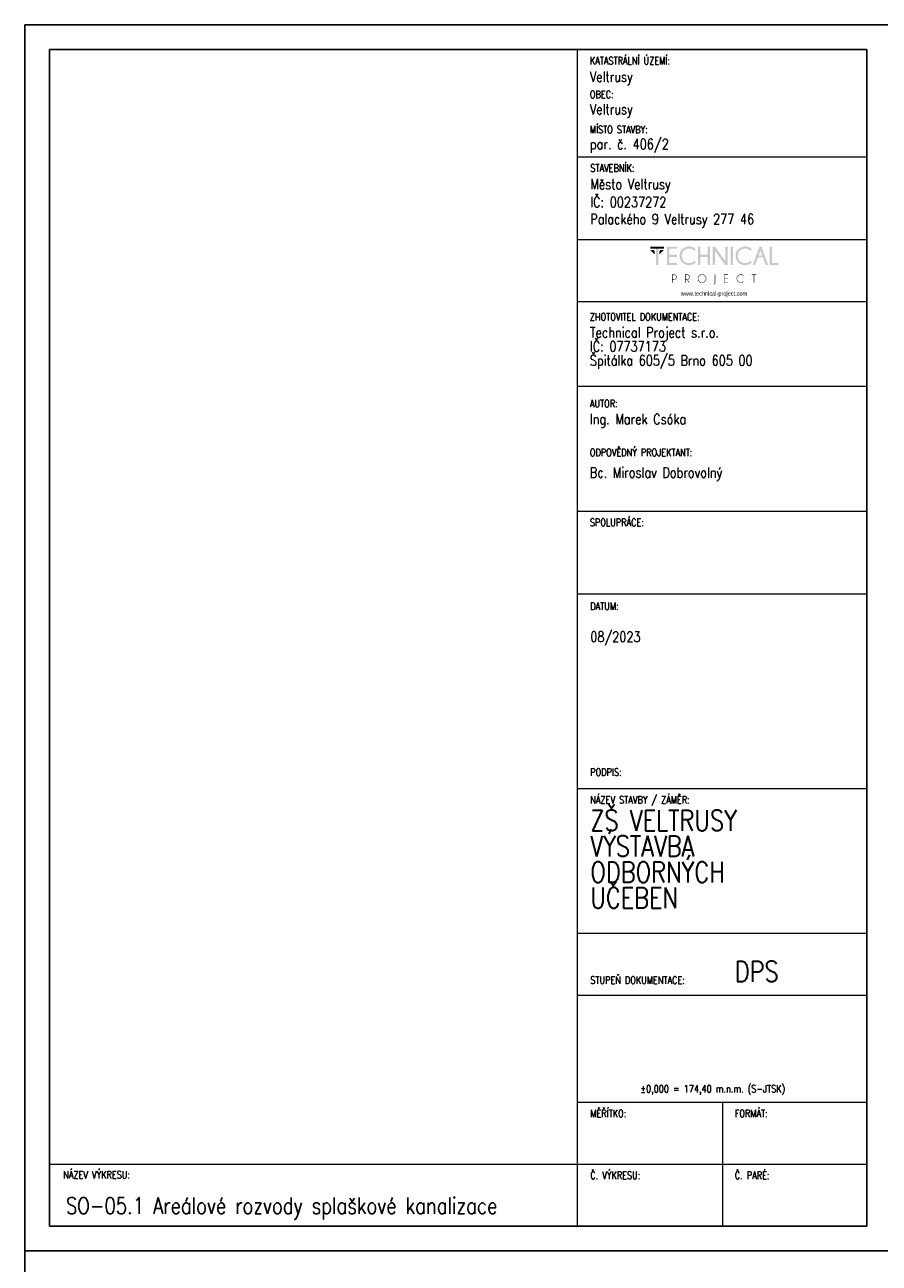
# Model space of a CAD drawing. Header units: millimetres. Extents: x -744 to 2301, y 2052 to 2943.
# Tile 9 of 31: x -9 to 198, y 2643 to 2943. Entities that reach past the tile are written whole.
import ezdxf

# ---------------------------------------------------------------- set-up
doc = ezdxf.new("R2010")
doc.units = ezdxf.units.MM
doc.header["$MEASUREMENT"] = 0
doc.layers.add('NETISK', color=7, linetype='Continuous', plot=False)
doc.layers.add('TP_01_Rozpiska', color=7, linetype='Continuous', lineweight=5)
doc.layers.add('Znojmoprojekt - Popisy.Znojmoprojekt', color=7, linetype='Continuous')
doc.styles.add('GENERATED_STYLE_4', font='arial.ttf')
doc.styles.add('ROMANS', font='romans.shx', dxfattribs={"width": 0.8})

# ---------------------------------------------------------------- blocks, each defined once
blk = doc.blocks.new('*U24')
for p, q in [((-210, 291), (-210, 297)), ((-204, 297), (-210, 297)), ((0, 297), (-210, 297)), ((-210, 297), (-210, 0)), ((0, 0), (0, 297)), ((-6, 297), (0, 297)), ((-6, 291), (-204, 291)), ((-204, 291), (-204, 6)), ((-6, 6), (-6, 291)), ((-210, 6), (-210, 0)), ((-204, 6), (-6, 6)), ((-210, 0), (0, 0))]:
    blk.add_line(p, q)
blk = doc.blocks.new('A$C01D51CA2')
at = {"layer": 'TP_01_Rozpiska'}
for points in [[(-45.09, 17.59), (-45.09, 16.91), (-40.45, 16.91), (-40.45, 17.59)], [(-43.15, 17.03), (-43.15, 11.39), (-42.38, 11.39), (-42.38, 17.03)], [(-36.03, 17.59), (-36.03, 16.91), (-38.63, 16.91), (-38.63, 14.83), (-36.03, 14.83), (-36.03, 14.15), (-38.63, 14.15), (-38.63, 12.08), (-36.03, 12.08), (-36.03, 11.39), (-39.4, 11.39), (-39.4, 17.59)], [(-28.26, 14.15), (-28.26, 11.39), (-29.05, 11.39), (-29.05, 17.59), (-28.26, 17.59), (-28.26, 14.83), (-25.73, 14.83), (-25.73, 17.59), (-24.94, 17.59), (-24.94, 11.39), (-25.73, 11.39), (-25.73, 14.15)], [(-23.29, 17.59), (-19.78, 12.64), (-19.78, 17.59), (-19, 17.59), (-19, 11.39), (-19.86, 11.39), (-23.29, 16.22), (-23.29, 11.39), (-24.07, 11.39), (-24.07, 17.59)], [(-18, 17.59), (-18, 11.39), (-17.23, 11.39), (-17.23, 17.59)], [(-4.92, 11.41), (-4.92, 17.59), (-4.14, 17.59), (-4.14, 12.08), (-1.91, 12.08), (-1.91, 11.41)], [(-45.09, 16.5), (-43.58, 14.97), (-43.58, 16.09), (-43.97, 16.5)], [(-40.45, 16.5), (-41.97, 14.97), (-41.97, 16.09), (-41.57, 16.5)], [(-18.85, 8.23), (-18.85, 8.07), (-20.1, 8.07), (-20.1, 6.92), (-18.85, 6.92), (-18.85, 6.76), (-20.1, 6.76), (-20.1, 5.6), (-18.85, 5.6), (-18.85, 5.44), (-20.25, 5.44), (-20.25, 8.23)], [(-10.06, 8.07), (-10.06, 5.44), (-10.22, 5.44), (-10.22, 8.07), (-10.93, 8.07), (-10.93, 8.23), (-9.35, 8.23), (-9.35, 8.07)]]:
    blk.add_hatch(color=256, dxfattribs=at).paths.add_polyline_path(points)
h = blk.add_hatch(color=256, dxfattribs=at)
edge = h.paths.add_edge_path()
edge.add_line((-30.26, 12.76), (-29.72, 12.28))
edge.add_spline(control_points=[(-29.72, 12.28), (-30.41, 11.65), (-31.18, 11.32), (-32.02, 11.32), (-32.02, 11.32), (-32.93, 11.32), (-33.68, 11.64), (-34.31, 12.26), (-34.31, 12.26), (-34.93, 12.89), (-35.23, 13.63), (-35.23, 14.5), (-35.23, 14.5), (-35.23, 15.35), (-34.93, 16.09), (-34.31, 16.72), (-34.31, 16.72), (-33.68, 17.36), (-32.93, 17.67), (-32.02, 17.67), (-32.02, 17.67), (-31.18, 17.67), (-30.41, 17.34), (-29.72, 16.7)], knot_values=[0, 0, 0, 0, 0.041667, 0.041667, 0.041667, 0.041767, 0.083333, 0.083333, 0.083333, 0.083433, 0.125, 0.125, 0.125, 0.1251, 0.166667, 0.166667, 0.166667, 0.166767, 0.208333, 0.208333, 0.208333, 0.208433, 1, 1, 1, 1], degree=3, periodic=0)
edge.add_line((-29.72, 16.7), (-30.26, 16.22))
edge.add_spline(control_points=[(-30.26, 16.22), (-30.82, 16.73), (-31.41, 16.98), (-32.02, 16.98), (-32.02, 16.98), (-32.68, 16.98), (-33.25, 16.73), (-33.73, 16.26), (-33.73, 16.26), (-34.21, 15.78), (-34.45, 15.19), (-34.45, 14.5), (-34.45, 14.5), (-34.45, 13.79), (-34.21, 13.22), (-33.73, 12.72), (-33.73, 12.72), (-33.25, 12.25), (-32.68, 12.02), (-32.02, 12.02), (-32.02, 12.02), (-31.41, 12.02), (-30.82, 12.26), (-30.26, 12.76)], knot_values=[0, 0, 0, 0, 0.041667, 0.041667, 0.041667, 0.041767, 0.083333, 0.083333, 0.083333, 0.083433, 0.125, 0.125, 0.125, 0.1251, 0.166667, 0.166667, 0.166667, 0.166767, 0.208333, 0.208333, 0.208333, 0.208433, 1, 1, 1, 1], degree=3, periodic=0)
h = blk.add_hatch(color=256, dxfattribs=at)
edge = h.paths.add_edge_path()
edge.add_line((-11.41, 12.76), (-10.87, 12.28))
edge.add_spline(control_points=[(-10.87, 12.28), (-11.56, 11.65), (-12.33, 11.32), (-13.17, 11.32), (-13.17, 11.32), (-14.07, 11.32), (-14.83, 11.64), (-15.45, 12.26), (-15.45, 12.26), (-16.08, 12.89), (-16.37, 13.63), (-16.37, 14.5), (-16.37, 14.5), (-16.37, 15.35), (-16.08, 16.09), (-15.45, 16.72), (-15.45, 16.72), (-14.83, 17.36), (-14.07, 17.67), (-13.17, 17.67), (-13.17, 17.67), (-12.33, 17.67), (-11.56, 17.34), (-10.87, 16.7)], knot_values=[0, 0, 0, 0, 0.041667, 0.041667, 0.041667, 0.041767, 0.083333, 0.083333, 0.083333, 0.083433, 0.125, 0.125, 0.125, 0.1251, 0.166667, 0.166667, 0.166667, 0.166767, 0.208333, 0.208333, 0.208333, 0.208433, 1, 1, 1, 1], degree=3, periodic=0)
edge.add_line((-10.87, 16.7), (-11.41, 16.22))
edge.add_spline(control_points=[(-11.41, 16.22), (-11.97, 16.73), (-12.56, 16.98), (-13.17, 16.98), (-13.17, 16.98), (-13.82, 16.98), (-14.4, 16.73), (-14.88, 16.26), (-14.88, 16.26), (-15.35, 15.78), (-15.6, 15.19), (-15.6, 14.5), (-15.6, 14.5), (-15.6, 13.79), (-15.35, 13.22), (-14.88, 12.72), (-14.88, 12.72), (-14.4, 12.25), (-13.82, 12.02), (-13.17, 12.02), (-13.17, 12.02), (-12.56, 12.02), (-11.97, 12.26), (-11.41, 12.76)], knot_values=[0, 0, 0, 0, 0.041667, 0.041667, 0.041667, 0.041767, 0.083333, 0.083333, 0.083333, 0.083433, 0.125, 0.125, 0.125, 0.1251, 0.166667, 0.166667, 0.166667, 0.166767, 0.208333, 0.208333, 0.208333, 0.208433, 1, 1, 1, 1], degree=3, periodic=0)
h = blk.add_hatch(color=256, dxfattribs=at)
h.paths.add_polyline_path([(-7.4, 14.65), (-7.99, 16.29), (-8.6, 14.65)])
h.paths.add_polyline_path([(-7.64, 17.59), (-5.41, 11.41), (-6.21, 11.41), (-7.15, 13.97), (-8.83, 13.97), (-9.78, 11.41), (-10.6, 11.41), (-8.33, 17.59)])
h = blk.add_hatch(color=256, dxfattribs=at)
edge = h.paths.add_edge_path()
edge.add_line((-37.56, 8.07), (-37.56, 6.57))
edge.add_line((-37.56, 6.57), (-37.08, 6.57))
edge.add_spline(control_points=[(-37.08, 6.57), (-36.89, 6.57), (-36.71, 6.64), (-36.56, 6.79), (-36.56, 6.79), (-36.41, 6.94), (-36.34, 7.12), (-36.34, 7.33), (-36.34, 7.33), (-36.34, 7.53), (-36.41, 7.71), (-36.56, 7.86), (-36.56, 7.86), (-36.71, 8), (-36.89, 8.07), (-37.08, 8.07)], knot_values=[0, 0, 0, 0, 0.0625, 0.0625, 0.0625, 0.0626, 0.125, 0.125, 0.125, 0.1251, 0.1875, 0.1875, 0.1875, 0.1876, 1, 1, 1, 1], degree=3, periodic=0)
edge.add_line((-37.08, 8.07), (-37.56, 8.07))
edge = h.paths.add_edge_path()
edge.add_line((-37.56, 6.41), (-37.56, 5.44))
edge.add_line((-37.56, 5.44), (-37.73, 5.44))
edge.add_line((-37.73, 5.44), (-37.73, 8.23))
edge.add_line((-37.73, 8.23), (-36.99, 8.23))
edge.add_spline(control_points=[(-36.99, 8.23), (-36.77, 8.2), (-36.59, 8.12), (-36.44, 7.97), (-36.44, 7.97), (-36.28, 7.79), (-36.18, 7.58), (-36.18, 7.33), (-36.18, 7.33), (-36.18, 7.07), (-36.28, 6.85), (-36.44, 6.67), (-36.44, 6.67), (-36.62, 6.51), (-36.84, 6.41), (-37.08, 6.41)], knot_values=[0, 0, 0, 0, 0.0625, 0.0625, 0.0625, 0.0626, 0.125, 0.125, 0.125, 0.1251, 0.1875, 0.1875, 0.1875, 0.1876, 1, 1, 1, 1], degree=3, periodic=0)
edge.add_line((-37.08, 6.41), (-37.56, 6.41))
h = blk.add_hatch(color=256, dxfattribs=at)
edge = h.paths.add_edge_path()
edge.add_line((-33.17, 8.07), (-33.17, 6.57))
edge.add_line((-33.17, 6.57), (-32.71, 6.57))
edge.add_spline(control_points=[(-32.71, 6.57), (-32.5, 6.57), (-32.32, 6.64), (-32.17, 6.79), (-32.17, 6.79), (-32.02, 6.94), (-31.96, 7.12), (-31.96, 7.33), (-31.96, 7.33), (-31.96, 7.53), (-32.02, 7.71), (-32.17, 7.86), (-32.17, 7.86), (-32.32, 8), (-32.5, 8.07), (-32.71, 8.07)], knot_values=[0, 0, 0, 0, 0.0625, 0.0625, 0.0625, 0.0626, 0.125, 0.125, 0.125, 0.1251, 0.1875, 0.1875, 0.1875, 0.1876, 1, 1, 1, 1], degree=3, periodic=0)
edge.add_line((-32.71, 8.07), (-33.17, 8.07))
edge = h.paths.add_edge_path()
edge.add_line((-32.66, 6.41), (-33.17, 6.41))
edge.add_line((-33.17, 6.41), (-33.17, 5.44))
edge.add_line((-33.17, 5.44), (-33.34, 5.44))
edge.add_line((-33.34, 5.44), (-33.34, 8.23))
edge.add_line((-33.34, 8.23), (-32.61, 8.23))
edge.add_spline(control_points=[(-32.61, 8.23), (-32.4, 8.2), (-32.22, 8.12), (-32.07, 7.97), (-32.07, 7.97), (-31.89, 7.79), (-31.79, 7.58), (-31.79, 7.33), (-31.79, 7.33), (-31.79, 7.07), (-31.89, 6.85), (-32.07, 6.69), (-32.07, 6.69), (-32.19, 6.56), (-32.33, 6.48), (-32.48, 6.44)], knot_values=[0, 0, 0, 0, 0.0625, 0.0625, 0.0625, 0.0626, 0.125, 0.125, 0.125, 0.1251, 0.1875, 0.1875, 0.1875, 0.1876, 1, 1, 1, 1], degree=3, periodic=0)
edge.add_line((-32.48, 6.44), (-31.84, 5.44))
edge.add_line((-31.84, 5.44), (-32.04, 5.44))
edge.add_line((-32.04, 5.44), (-32.66, 6.41))
h = blk.add_hatch(color=256, dxfattribs=at)
edge = h.paths.add_edge_path()
edge.add_spline(control_points=[(-27.62, 8.12), (-27.98, 8.12), (-28.27, 7.99), (-28.52, 7.74), (-28.52, 7.74), (-28.77, 7.49), (-28.9, 7.2), (-28.9, 6.84), (-28.9, 6.84), (-28.9, 6.49), (-28.77, 6.2), (-28.52, 5.95), (-28.52, 5.95), (-28.27, 5.7), (-27.98, 5.57), (-27.62, 5.57), (-27.62, 5.57), (-27.27, 5.57), (-26.98, 5.7), (-26.73, 5.95), (-26.73, 5.95), (-26.47, 6.2), (-26.35, 6.49), (-26.35, 6.84), (-26.35, 6.84), (-26.35, 7.2), (-26.47, 7.49), (-26.73, 7.74), (-26.73, 7.74), (-26.98, 7.99), (-27.27, 8.12), (-27.62, 8.12)], knot_values=[0, 0, 0, 0, 0.03125, 0.03125, 0.03125, 0.03135, 0.0625, 0.0625, 0.0625, 0.0626, 0.09375, 0.09375, 0.09375, 0.09385, 0.125, 0.125, 0.125, 0.1251, 0.15625, 0.15625, 0.15625, 0.15635, 0.1875, 0.1875, 0.1875, 0.1876, 0.21875, 0.21875, 0.21875, 0.21885, 1, 1, 1, 1], degree=3, periodic=0)
edge = h.paths.add_edge_path()
edge.add_spline(control_points=[(-26.61, 7.86), (-26.33, 7.58), (-26.19, 7.23), (-26.19, 6.84), (-26.19, 6.84), (-26.19, 6.44), (-26.33, 6.11), (-26.61, 5.83), (-26.61, 5.83), (-26.89, 5.56), (-27.22, 5.41), (-27.62, 5.41), (-27.62, 5.41), (-28.01, 5.41), (-28.36, 5.56), (-28.64, 5.83), (-28.64, 5.83), (-28.91, 6.11), (-29.05, 6.44), (-29.05, 6.84), (-29.05, 6.84), (-29.05, 7.23), (-28.91, 7.58), (-28.64, 7.86), (-28.64, 7.86), (-28.36, 8.14), (-28.01, 8.28), (-27.62, 8.28), (-27.62, 8.28), (-27.22, 8.28), (-26.89, 8.14), (-26.61, 7.86)], knot_values=[0, 0, 0, 0, 0.03125, 0.03125, 0.03125, 0.03135, 0.0625, 0.0625, 0.0625, 0.0626, 0.09375, 0.09375, 0.09375, 0.09385, 0.125, 0.125, 0.125, 0.1251, 0.15625, 0.15625, 0.15625, 0.15635, 0.1875, 0.1875, 0.1875, 0.1876, 0.21875, 0.21875, 0.21875, 0.21885, 1, 1, 1, 1], degree=3, periodic=0)
h = blk.add_hatch(color=256, dxfattribs=at)
edge = h.paths.add_edge_path()
edge.add_spline(control_points=[(-23.19, 5.39), (-23.19, 5.24), (-23.24, 5.13), (-23.34, 5.05), (-23.34, 5.05), (-23.44, 4.95), (-23.56, 4.9), (-23.69, 4.9)], knot_values=[0, 0, 0, 0, 0.125, 0.125, 0.125, 0.1251, 1, 1, 1, 1], degree=3, periodic=0)
edge.add_line((-23.69, 4.9), (-23.69, 5.05))
edge.add_spline(control_points=[(-23.69, 5.05), (-23.59, 5.05), (-23.52, 5.08), (-23.44, 5.14), (-23.44, 5.14), (-23.39, 5.21), (-23.36, 5.29), (-23.36, 5.41)], knot_values=[0, 0, 0, 0, 0.125, 0.125, 0.125, 0.1251, 1, 1, 1, 1], degree=3, periodic=0)
edge.add_line((-23.36, 5.41), (-23.36, 8.23))
edge.add_line((-23.36, 8.23), (-23.19, 8.23))
edge.add_line((-23.19, 8.23), (-23.19, 5.39))
h = blk.add_hatch(color=256, dxfattribs=at)
edge = h.paths.add_edge_path()
edge.add_line((-13.73, 5.88), (-13.61, 5.79))
edge.add_spline(control_points=[(-13.61, 5.79), (-13.87, 5.54), (-14.2, 5.41), (-14.56, 5.41), (-14.56, 5.41), (-14.96, 5.41), (-15.3, 5.56), (-15.58, 5.83), (-15.58, 5.83), (-15.86, 6.11), (-15.99, 6.44), (-15.99, 6.84), (-15.99, 6.84), (-15.99, 7.23), (-15.86, 7.58), (-15.58, 7.86), (-15.58, 7.86), (-15.3, 8.14), (-14.96, 8.27), (-14.56, 8.27), (-14.56, 8.27), (-14.2, 8.27), (-13.87, 8.15), (-13.61, 7.89)], knot_values=[0, 0, 0, 0, 0.041667, 0.041667, 0.041667, 0.041767, 0.083333, 0.083333, 0.083333, 0.083433, 0.125, 0.125, 0.125, 0.1251, 0.166667, 0.166667, 0.166667, 0.166767, 0.208333, 0.208333, 0.208333, 0.208433, 1, 1, 1, 1], degree=3, periodic=0)
edge.add_line((-13.61, 7.89), (-13.73, 7.79))
edge.add_spline(control_points=[(-13.73, 7.79), (-13.97, 8), (-14.25, 8.1), (-14.56, 8.1), (-14.56, 8.1), (-14.93, 8.1), (-15.22, 7.99), (-15.47, 7.74), (-15.47, 7.74), (-15.72, 7.49), (-15.85, 7.2), (-15.85, 6.84), (-15.85, 6.84), (-15.85, 6.49), (-15.72, 6.2), (-15.47, 5.95), (-15.47, 5.95), (-15.22, 5.7), (-14.93, 5.57), (-14.56, 5.57), (-14.56, 5.57), (-14.25, 5.57), (-13.97, 5.67), (-13.73, 5.88)], knot_values=[0, 0, 0, 0, 0.041667, 0.041667, 0.041667, 0.041767, 0.083333, 0.083333, 0.083333, 0.083433, 0.125, 0.125, 0.125, 0.1251, 0.166667, 0.166667, 0.166667, 0.166767, 0.208333, 0.208333, 0.208333, 0.208433, 1, 1, 1, 1], degree=3, periodic=0)
at = {"layer": 'Znojmoprojekt - Popisy.Znojmoprojekt', "color": 7, "linetype": 'Continuous', "lineweight": 13, "insert": (-23.61, 1.59), "char_height": 1.5, "width": 19.5072, "attachment_point": 5, "style": 'GENERATED_STYLE_4'}
blk.add_mtext('\\A1;{\\fBahnschrift Light|b0|i0|c238|p34;\\W0.75;www.technical-project.com}', dxfattribs=at)

msp = doc.modelspace()

# ---------------------------------------------------------------- linework, layer by layer
at = {"layer": 'TP_01_Rozpiska'}
for p, q in [((124.88, 2651.81), (124.88, 2936.81)), ((124.88, 2910.81), (194.98, 2910.81)), ((124.88, 2890.81), (194.88, 2890.81)), ((124.88, 2875.74), (194.88, 2875.74)), ((124.88, 2855.29), (194.88, 2855.29)), ((124.88, 2824.98), (194.88, 2824.98)), ((124.88, 2804.98), (194.88, 2804.98)), ((124.88, 2757.78), (194.98, 2757.78)), ((124.88, 2722.78), (194.98, 2722.78)), ((124.88, 2681.81), (194.98, 2681.81)), ((159.98, 2681.81), (159.98, 2651.81)), ((-3.02, 2666.81), (194.98, 2666.81)), ((-3.02, 2651.81), (-3.02, 2666.81))]:
    msp.add_line(p, q, dxfattribs=at)
at = {"layer": 'TP_01_Rozpiska', "color": 7, "linetype": 'Continuous', "lineweight": 13}
msp.add_line((124.88, 2707.78), (194.98, 2707.78), dxfattribs=at)

# ---------------------------------------------------------------- block references
at = {"xscale": 0.7200000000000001, "yscale": 0.7200000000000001, "zscale": 0.7200000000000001}
msp.add_blockref('A$C01D51CA2', (174.95, 2876.4), dxfattribs=at)
at = {"layer": 'NETISK'}
for p in [(200.98, 2645.81), (200.98, 2348.81)]:
    msp.add_blockref('*U24', p, dxfattribs=at)

# ---------------------------------------------------------------- texts
at = {"color": 7, "linetype": 'Continuous', "lineweight": 0, "char_height": 1.8, "attachment_point": 1, "style": 'ROMANS'}
for s, insert in [('\\A1;KATASTRÁLNÍ ÚZEMÍ:', (127.88, 2935)), ('\\A1;OBEC:', (127.88, 2926.84)), ('\\A1;MÍSTO STAVBY:', (127.88, 2918.33)), ('\\A1;STAVEBNÍK:', (127.98, 2909)), ('\\A1;ZHOTOVITEL DOKUMENTACE:', (127.88, 2872.94)), ('\\A1;AUTOR:', (127.88, 2851.96)), ('\\A1;ODPOVĚDNÝ PROJEKTANT:', (127.88, 2840.1)), ('\\A1;SPOLUPRÁCE:', (127.88, 2823.17)), ('\\A1;DATUM:', (127.98, 2802.88)), ('\\A1;PODPIS:', (127.98, 2762.66)), ('\\A1;NÁZEV STAVBY / ZÁMĚR:', (127.98, 2755.97)), ('\\A1;STUPEŇ DOKUMENTACE:', (127.98, 2712.3)), ('\\A1;±0,000 = 174,40 m.n.m. (S-JTSK)', (140.12, 2685.98)), ('\\A1;{\\Fromand|c238;MĚŘÍTKO:}', (127.98, 2680)), ('\\A1;FORMÁT:', (162.98, 2680)), ('\\A1;NÁZEV VÝKRESU:', (0.29, 2665.14)), ('\\A1;{\\Fromand|c238;Č. VÝKRESU:}', (127.98, 2665)), ('\\A1;{\\Fromand|c238;Č. PARÉ:}', (162.98, 2665))]:
    msp.add_mtext(s, dxfattribs=dict(at, insert=insert))
at = {"color": 7, "linetype": 'Continuous', "lineweight": 25, "style": 'ROMANS'}
for s, insert, char_height, attachment_point in [('\\A1;Veltrusy', (127.88, 2928.12), 2.5, 7), ('\\A1;Veltrusy', (127.88, 2920.26), 2.5, 7), ('\\A1;par. č. 406/2', (127.88, 2911.81), 2.5, 7), ('\\A1;Město Veltrusy', (127.98, 2902.12), 2.5, 7), ('\\A1;IČ: 00237272', (127.98, 2898.6), 2.5, 7), ('\\A1;Palackého 9 Veltrusy 277 46', (127.98, 2893.65), 2.5, 7), ('\\A1;Ing. Marek Csóka', (127.88, 2848.54), 2.5, 1), ('\\A1;08/2023', (127.98, 2795.8), 2.5, 1), ('\\A1;DPS', (162.98, 2715.96), 5, 1), ('\\A1;SO-05.1 Areálové rozvody splaškové kanalizace', (0.96, 2658.74), 4, 1)]:
    msp.add_mtext(s, dxfattribs=dict(at, insert=insert, char_height=char_height, attachment_point=attachment_point))
at = {"color": 7, "linetype": 'Continuous', "lineweight": 25, "char_height": 2.5, "attachment_point": 1, "style": 'ROMANS'}
for s, insert, line_spacing_factor in [('\\A1;Technical Project s.r.o.\\PIČ: 07737173\\PŠpitálka 605/5 Brno 605 00', (127.88, 2869.52), 0.811616), ('\\A1;Bc. Miroslav Dobrovolný', (127.88, 2835.59), 0.783211)]:
    msp.add_mtext(s, dxfattribs=dict(at, insert=insert, line_spacing_factor=line_spacing_factor))
at = {"color": 7, "linetype": 'Continuous', "lineweight": 25, "insert": (127.98, 2752.57), "char_height": 5, "width": 48.0061, "attachment_point": 1, "line_spacing_factor": 0.75, "style": 'ROMANS'}
msp.add_mtext('\\A1;ZŠ VELTRUSY  VÝSTAVBA \\PODBORNÝCH \\PUČEBEN', dxfattribs=at)

doc.saveas('drawing.dxf')
